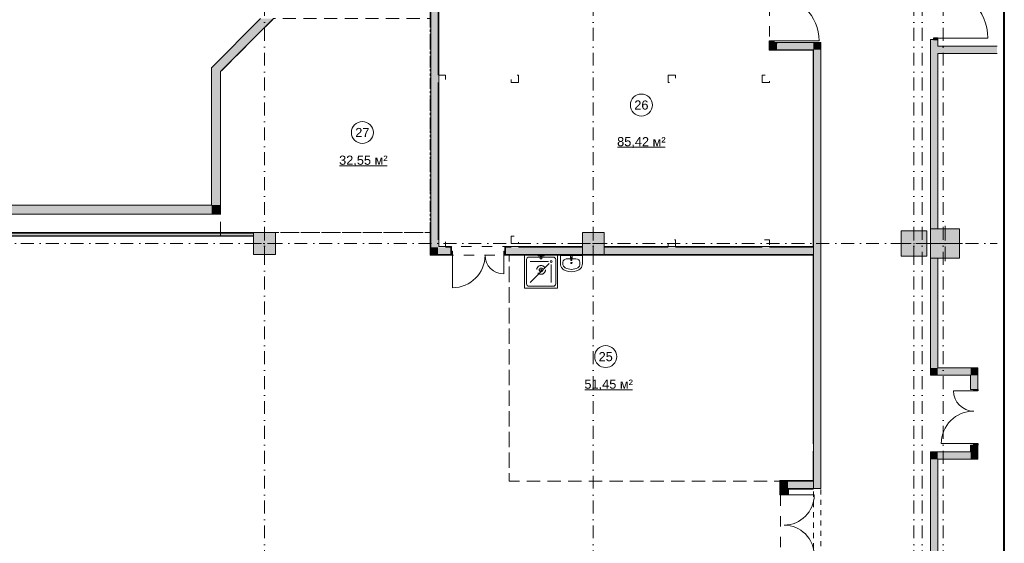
# Model space of a CAD drawing. Header units: millimetres. Extents: x 0 to 1184, y 0 to 836.
# Tile 64 of 66: x 915 to 1184, y 548 to 691. Entities that reach past the tile are written whole.
import ezdxf
from ezdxf.xclip import XClip

# ---------------------------------------------------------------- set-up
doc = ezdxf.new("R2010")
doc.units = ezdxf.units.MM
doc.header["$MEASUREMENT"] = 0
doc.header["$XCLIPFRAME"] = 0
for name, pattern in [('короткая штриховая', [2.822222, 1.411111, -1.411111]), ('Невидимая', [3.912222, 2.822222, -1.09]), ('Штриховая', [5.644444, 2.822222, -2.822222]), ('Штрихпунктирная', [6.702778, 3.527778, -1.763889, 0, -1.411111])]:
    doc.linetypes.add(name, pattern=pattern)
for name, color, linetype in [('Интерьер - Оборудование', 7, 'Continuous'), ('Интерьер - Сантехника', 7, 'Continuous'), ('Конструктив - ГКЛ', 7, 'Continuous'), ('Конструктив - Колонны', 7, 'Continuous'), ('Конструктив - стены бассейнов жб нов', 7, 'Continuous'), ('Конструктив - Стены Блок 200 нов', 7, 'Continuous'), ('Конструктив - Стены Внутр сущ.', 7, 'Continuous'), ('Элемент Модели - Зона', 7, 'Continuous'), ('Элемент Модели - Оси', 7, 'Continuous')]:
    doc.layers.add(name, color=color, linetype=linetype)
doc.styles.add('СГЕНЕРИР_СТИЛЬ_3', font='txt')

# ---------------------------------------------------------------- blocks, each defined once
blk = doc.blocks.new('Чертеж_4_4', base_point=(-278.48, 89.56))
at = {"layer": 'Конструктив - ГКЛ', "linetype": 'Continuous', "lineweight": 0, "true_color": 0x000000}
for points in [[(1119.65, 682.56), (1119.77, 682.56), (1119.77, 684.56), (1119.65, 684.56)], [(1119.77, 682.56), (1119.65, 682.56), (1119.65, 682.44)], [(1119.77, 682.56), (1119.65, 682.44), (1119.77, 682.44)], [(1119.77, 682.44), (1131.65, 682.44), (1131.65, 682.56), (1119.77, 682.56)], [(1131.65, 682.44), (1131.77, 682.56), (1131.65, 682.56)], [(1131.65, 682.44), (1131.77, 682.44), (1131.77, 682.56)], [(1131.65, 682.44), (1131.65, 628.81), (1131.77, 628.81), (1131.77, 682.44)], [(1131.65, 628.76), (1131.65, 628.56), (1131.77, 628.56), (1131.77, 628.76)], [(1131.65, 626.56), (1131.65, 626.36), (1131.77, 626.36), (1131.77, 626.56)], [(1131.65, 626.31), (1131.65, 574.76), (1131.77, 574.76), (1131.77, 626.31)], [(1131.77, 564.56), (1131.77, 572.76), (1131.65, 572.76), (1131.65, 564.56)]]:
    blk.add_hatch(color=18, dxfattribs=at).paths.add_polyline_path(points)
at = {"layer": 'Конструктив - Колонны', "linetype": 'Continuous', "lineweight": 0, "true_color": 0x000000}
for points in [[(1163.77, 625.56), (1171.77, 625.56), (1171.77, 633.56), (1163.77, 633.56)], [(978.52, 626.56), (984.52, 626.56), (984.52, 632.56), (978.52, 632.56)], [(1068.52, 626.56), (1074.52, 626.56), (1074.52, 632.56), (1068.52, 632.56)], [(1155.77, 626.06), (1162.77, 626.06), (1162.77, 633.06), (1155.77, 633.06)]]:
    blk.add_hatch(color=18, dxfattribs=at).paths.add_polyline_path(points)
at = {"layer": 'Конструктив - стены бассейнов жб нов', "linetype": 'Continuous', "lineweight": 0, "true_color": 0x000000}
for points in [[(980.47, 691.06), (969.52, 680.11), (969.52, 676.58), (984.01, 691.06)], [(967.02, 677.61), (969.52, 676.58), (969.52, 680.11)], [(967.02, 674.08), (969.52, 676.58), (967.02, 677.61)], [(967.02, 674.08), (967.02, 640.06), (969.52, 640.06), (969.52, 676.58)], [(967.02, 640.06), (629.52, 640.06), (629.52, 637.56), (967.02, 637.56)], [(967.02, 640.06), (969.52, 637.56), (969.52, 640.06)], [(967.02, 637.56), (969.52, 637.56), (967.02, 640.06)], [(978.47, 632.56), (894.52, 632.56), (894.53, 632.44), (978.47, 632.44)], [(894.57, 631.69), (978.47, 631.69), (978.47, 632.44), (894.53, 632.44)], [(894.57, 631.56), (978.47, 631.56), (978.47, 631.69), (894.57, 631.69)]]:
    blk.add_hatch(color=18, dxfattribs=at).paths.add_polyline_path(points)
at = {"layer": 'Конструктив - Стены Блок 200 нов', "linetype": 'Continuous', "lineweight": 0, "true_color": 0x000000}
for points in [[(1027.02, 626.56), (1027.02, 806.94), (1026.82, 806.94), (1026.82, 626.56)], [(1029.02, 628.56), (1029.02, 716.56), (1027.02, 716.56), (1027.02, 628.56)], [(1029.22, 716.36), (1029.02, 716.36), (1029.02, 675.56), (1029.22, 675.56)], [(1029.1, 675.48), (1029.1, 673.64), (1029.22, 673.64), (1029.22, 675.48)], [(1029.02, 630.56), (1029.22, 630.56), (1029.22, 673.56), (1029.02, 673.56)], [(1027.02, 628.56), (1027.02, 626.56), (1029.02, 628.56)], [(1029.02, 628.56), (1027.02, 626.56), (1029.02, 626.56)], [(1029.02, 626.56), (1032.52, 626.56), (1032.52, 627.51), (1032.52, 628.56), (1029.02, 628.56)], [(1029.22, 630.48), (1029.1, 630.48), (1029.1, 628.76), (1029.22, 628.76)], [(1029.1, 628.64), (1029.22, 628.76), (1029.1, 628.76)], [(1029.22, 628.76), (1029.1, 628.64), (1029.22, 628.64)], [(1029.22, 628.64), (1030.94, 628.64), (1030.94, 628.76), (1029.22, 628.76)], [(1031.02, 628.56), (1032.52, 628.56), (1032.52, 628.76), (1031.02, 628.76)], [(1032.52, 628.76), (1032.52, 628.56), (1032.52, 627.51), (1032.72, 627.51), (1032.72, 628.76)], [(1047.32, 628.76), (1047.32, 627.51), (1047.52, 627.51), (1047.52, 628.56), (1047.52, 628.76)], [(1047.52, 628.76), (1047.52, 628.56), (1049.02, 628.56), (1049.02, 628.76)], [(1047.52, 627.51), (1047.52, 626.56), (1068.52, 626.56), (1068.52, 628.56), (1047.52, 628.56)], [(1050.94, 628.76), (1049.1, 628.76), (1049.1, 628.64), (1050.94, 628.64)], [(1051.02, 628.56), (1068.52, 628.56), (1068.52, 628.76), (1051.02, 628.76)], [(1074.52, 628.56), (1092.02, 628.56), (1092.02, 628.76), (1074.52, 628.76)], [(1131.65, 628.56), (1074.52, 628.56), (1074.52, 626.56), (1131.65, 626.56)], [(1093.94, 628.76), (1092.1, 628.76), (1092.1, 628.64), (1093.94, 628.64)], [(1094.02, 628.56), (1117.77, 628.56), (1117.77, 628.76), (1094.02, 628.76)], [(1119.69, 628.76), (1117.85, 628.76), (1117.85, 628.64), (1119.69, 628.64)], [(1119.77, 628.56), (1131.65, 628.56), (1131.65, 628.76), (1119.77, 628.76)], [(1131.65, 628.56), (1131.65, 626.56), (1131.77, 626.56), (1131.77, 628.56)], [(1026.82, 626.56), (1026.82, 626.36), (1027.02, 626.56)], [(1026.82, 626.36), (1027.02, 626.36), (1027.02, 626.56)], [(1027.02, 626.36), (1032.52, 626.36), (1032.52, 626.56), (1027.02, 626.56)], [(1032.52, 626.36), (1033.02, 626.36), (1033.02, 627.51), (1032.52, 627.51)], [(1047.52, 627.51), (1047.02, 627.51), (1047.02, 626.36), (1047.52, 626.36)], [(1131.65, 626.56), (1047.52, 626.56), (1047.52, 626.36), (1131.65, 626.36)], [(1122.77, 564.76), (1122.57, 564.76), (1122.77, 564.56)], [(1122.77, 564.56), (1122.57, 564.76), (1122.57, 564.56)], [(1122.77, 564.56), (1122.57, 564.56), (1122.57, 561.21), (1122.77, 561.21)], [(1122.77, 564.56), (1131.65, 564.56), (1131.65, 564.76), (1122.77, 564.76)], [(1124.77, 564.56), (1122.77, 564.56), (1124.77, 562.56)], [(1124.77, 562.56), (1122.77, 564.56), (1122.77, 562.56)], [(1124.77, 562.56), (1131.65, 562.56), (1131.65, 564.56), (1124.77, 564.56)], [(1131.65, 564.56), (1131.65, 562.56), (1131.77, 562.56), (1131.77, 564.56)], [(1131.72, 564.56), (1131.72, 562.56), (1131.77, 562.56), (1131.77, 564.56)], [(1123.72, 561.21), (1122.57, 561.21), (1122.57, 560.81), (1123.72, 560.81)], [(1122.77, 561.21), (1123.72, 561.21), (1124.77, 561.21), (1124.77, 562.56), (1122.77, 562.56)], [(1124.97, 561.01), (1124.97, 561.21), (1124.77, 561.21), (1123.72, 561.21), (1123.72, 561.01)], [(1124.97, 562.56), (1124.77, 562.56), (1124.97, 562.36)], [(1124.97, 562.36), (1124.77, 562.56), (1124.77, 562.36)], [(1124.77, 562.36), (1124.77, 561.21), (1124.97, 561.21), (1124.97, 562.36)], [(1124.97, 562.36), (1131.65, 562.36), (1131.65, 562.56), (1124.97, 562.56)]]:
    blk.add_hatch(color=18, dxfattribs=at).paths.add_polyline_path(points)
at = {"layer": 'Конструктив - Стены Внутр сущ.', "linetype": 'Continuous', "lineweight": 0, "true_color": 0x000000}
for points in [[(1119.77, 684.56), (1120.92, 684.56), (1120.92, 684.96), (1119.77, 684.96)], [(1121.77, 684.56), (1119.77, 684.56), (1119.77, 682.56)], [(1121.77, 684.56), (1119.77, 682.56), (1121.77, 682.56)], [(1131.77, 684.56), (1121.77, 684.56), (1121.77, 682.56), (1131.77, 682.56)], [(1131.77, 682.56), (1133.77, 682.56), (1133.77, 684.56)], [(1131.77, 684.56), (1131.77, 682.56), (1133.77, 684.56)], [(1163.77, 633.56), (1165.77, 633.56), (1165.77, 685.36), (1163.77, 685.36)], [(1165.77, 685.36), (1165.77, 685.76), (1164.62, 685.76), (1164.62, 685.36)], [(1131.77, 682.56), (1131.77, 562.56), (1133.77, 562.56), (1133.77, 682.56)], [(1165.77, 683.56), (1165.77, 681.56), (1182.02, 681.56), (1182.02, 683.56)], [(1163.77, 595.56), (1165.77, 595.56), (1165.77, 625.56), (1163.77, 625.56)], [(1165.77, 595.56), (1163.77, 593.56), (1165.77, 593.56)], [(1165.77, 595.56), (1163.77, 595.56), (1163.77, 593.56)], [(1165.77, 593.56), (1174.77, 593.56), (1174.77, 595.56), (1165.77, 595.56)], [(1174.77, 593.56), (1176.77, 595.56), (1174.77, 595.56)], [(1174.77, 593.56), (1176.77, 593.56), (1176.77, 595.56)], [(1174.77, 593.56), (1174.77, 589.66), (1176.77, 589.66), (1176.77, 593.56)], [(1176.77, 589.66), (1175.62, 589.66), (1175.62, 589.26), (1176.77, 589.26)], [(1174.77, 572.56), (1176.77, 572.56), (1176.77, 574.46), (1174.77, 574.46)], [(1175.62, 574.46), (1176.77, 574.46), (1176.77, 574.86), (1175.62, 574.86)], [(1163.77, 570.56), (1165.77, 570.56), (1163.77, 572.56)], [(1163.77, 572.56), (1165.77, 570.56), (1165.77, 572.56)], [(1174.77, 572.56), (1165.77, 572.56), (1165.77, 570.56), (1174.77, 570.56)], [(1174.77, 570.56), (1176.77, 570.56), (1174.77, 572.56)], [(1174.77, 572.56), (1176.77, 570.56), (1176.77, 572.56)], [(1163.77, 570.56), (1163.77, 543.56), (1165.77, 543.56), (1165.77, 570.56)]]:
    blk.add_hatch(color=18, dxfattribs=at).paths.add_polyline_path(points)
at = {"layer": 'Интерьер - Оборудование', "color": 7, "linetype": 'Continuous', "lineweight": 15}
for p, q in [((1065.35, 625.68), (1065.35, 625.83)), ((1065.35, 625.83), (1065.62, 625.83)), ((1065.62, 625.83), (1065.62, 625.68))]:
    blk.add_line(p, q, dxfattribs=at)
at = {"layer": 'Интерьер - Оборудование', "color": 7, "linetype": 'Continuous', "lineweight": 15, "flags": 128}
blk.add_lwpolyline([(1065.24, 626.07), (1065.28, 625.66, 0.12102), (1065.31, 625.56), (1065.37, 625.03, 0.882566), (1065.6, 625.03), (1065.66, 625.56, 0.12102), (1065.7, 625.66), (1065.74, 626.07, 1)], format="xyb", close=True, dxfattribs=at)
at = {"layer": 'Интерьер - Оборудование', "color": 7, "linetype": 'Continuous', "lineweight": 15}
for centre, radius, start, end in [((1065.49, 625.67), 0.211, 212.771, 327.229), ((1065.49, 625.68), 0.136, 180, 0)]:
    blk.add_arc(centre, radius, start, end, dxfattribs=at)
at = {"layer": 'Интерьер - Сантехника', "color": 7, "linetype": 'Continuous', "lineweight": 15}
for p, q in [((1053.92, 625.86), (1060.52, 625.86)), ((1057.42, 626.21), (1057.02, 626.21)), ((1057.42, 625.91), (1057.02, 625.91)), ((1064.33, 625.39), (1066.71, 625.39)), ((1053.22, 618.56), (1053.22, 625.16)), ((1059.22, 624.61), (1054.22, 624.61)), ((1059.44, 624.08), (1054.22, 618.86)), ((1059.97, 623.86), (1059.97, 618.86)), ((1061.22, 625.16), (1061.22, 618.56)), ((1063.17, 624.48), (1063.17, 624.02)), ((1067.87, 624.48), (1067.87, 624.02)), ((1060.52, 617.86), (1053.92, 617.86))]:
    blk.add_line(p, q, dxfattribs=at)
at = {"layer": 'Интерьер - Сантехника', "color": 7, "linetype": 'Continuous', "lineweight": 15, "flags": 128}
for points in [[(1061.72, 626.36), (1061.72, 617.36), (1052.72, 617.36), (1052.72, 626.36)], [(1058.05, 626.36), (1058.05, 626.21), (1057.42, 626.21), (1057.42, 625.91), (1057.44, 625.91), (1057.44, 625.36), (1057, 625.36), (1057, 625.91), (1057.02, 625.91), (1057.02, 626.21), (1056.39, 626.21), (1056.39, 626.36)], [(1068.52, 626.31), (1068.52, 624.02), (1068.49, 623.69), (1068.41, 623.36), (1068.27, 623.05), (1068.08, 622.78), (1067.84, 622.55), (1067.57, 622.36), (1066.92, 622.06), (1066.23, 621.88), (1065.52, 621.81), (1064.81, 621.88), (1064.12, 622.06), (1063.47, 622.36), (1063.2, 622.55), (1062.97, 622.78), (1062.78, 623.05), (1062.64, 623.36), (1062.55, 623.69), (1062.52, 624.02), (1062.52, 626.31)]]:
    blk.add_lwpolyline(points, close=True, dxfattribs=at)
at = {"layer": 'Интерьер - Сантехника', "color": 7, "linetype": 'Невидимая', "lineweight": 15}
for radius in [1.2, 0.5, 0.12]:
    blk.add_circle((1057.22, 622.36), radius, dxfattribs=at)
at = {"layer": 'Интерьер - Сантехника', "color": 7, "linetype": 'Continuous', "lineweight": 15}
for centre, radius in [((1059.97, 624.61), 0.25), ((1065.52, 624.24), 0.175)]:
    blk.add_circle(centre, radius, dxfattribs=at)
for centre, start, end in [((1053.92, 625.16), 90, 180), ((1060.52, 625.16), 0, 90), ((1053.92, 618.56), 180, 270), ((1060.52, 618.56), 270, 0)]:
    blk.add_arc(centre, 0.7, start, end, dxfattribs=at)
for centre, major_axis, ratio, start_param, end_param in [((1064.33, 624.48), (1.16, 0), 0.783646, 1.570796, 3.141593), ((1066.71, 624.48), (1.16, 0), 0.783646, 0, 1.570796), ((1064.33, 624.02), (0, 1.21), 0.956522, 1.570796, 2.644618), ((1065.52, 626.31), (0, 3.82), 0.956522, 2.644618, 3.638567), ((1066.71, 624.02), (0, 1.21), 0.956522, 3.638567, 4.712389)]:
    blk.add_ellipse(centre, major_axis=major_axis, ratio=ratio, start_param=start_param, end_param=end_param, dxfattribs=at)
at = {"layer": 'Конструктив - ГКЛ', "color": 251, "linetype": 'Continuous', "lineweight": 5, "true_color": 0x575757}
for p, q in [((1119.77, 684.56), (1119.65, 684.56)), ((1119.77, 684.56), (1119.65, 684.56)), ((1131.65, 574.76), (1131.77, 574.76)), ((1131.77, 572.76), (1131.65, 572.76)), ((1131.77, 562.56), (1131.65, 562.56)), ((1131.77, 562.56), (1131.65, 562.56))]:
    blk.add_line(p, q, dxfattribs=at)
at = {"layer": 'Конструктив - ГКЛ', "color": 251, "linetype": 'Continuous', "lineweight": 20, "true_color": 0x575757}
for p, q in [((1131.77, 628.56), (1131.65, 628.56)), ((1131.77, 628.56), (1131.65, 628.56)), ((1131.77, 626.56), (1131.77, 628.56)), ((1131.65, 626.56), (1131.77, 626.56)), ((1131.65, 626.56), (1131.77, 626.56)), ((1131.77, 564.56), (1131.65, 564.56)), ((1131.77, 564.56), (1131.65, 564.56)), ((1131.77, 562.56), (1131.77, 564.56))]:
    blk.add_line(p, q, dxfattribs=at)
at = {"layer": 'Конструктив - ГКЛ', "color": 251, "linetype": 'Continuous', "lineweight": 20, "true_color": 0x575757, "flags": 128}
for points in [[(1119.65, 684.56), (1119.65, 682.56)], [(1119.77, 682.56), (1119.77, 684.56)], [(1119.65, 682.44), (1131.65, 682.44)], [(1131.65, 682.56), (1119.77, 682.56)], [(1131.65, 682.44), (1131.65, 628.81)], [(1131.77, 574.76), (1131.77, 682.56)], [(1131.65, 628.76), (1131.65, 628.56)], [(1131.65, 626.56), (1131.65, 626.36)], [(1131.65, 626.31), (1131.65, 574.76)], [(1131.65, 572.76), (1131.65, 564.56)], [(1131.77, 562.56), (1131.77, 572.76)]]:
    blk.add_lwpolyline(points, dxfattribs=at)
at = {"layer": 'Конструктив - ГКЛ', "color": 251, "linetype": 'Continuous', "lineweight": 5, "true_color": 0x575757, "flags": 128}
for points in [[(1119.65, 682.44), (1119.65, 682.56)], [(1131.77, 682.56), (1131.65, 682.56)]]:
    blk.add_lwpolyline(points, dxfattribs=at)
at = {"layer": 'Конструктив - Колонны', "color": 251, "linetype": 'Continuous', "lineweight": 5, "true_color": 0x575757}
for p, q in [((981.52, 630.36), (981.52, 633.36)), ((1071.52, 630.36), (1071.52, 633.36)), ((1159.27, 630.36), (1159.27, 633.86)), ((1167.77, 630.36), (1167.77, 634.36)), ((980.72, 629.56), (977.72, 629.56)), ((981.52, 628.76), (981.52, 625.76)), ((982.32, 629.56), (985.32, 629.56)), ((1070.72, 629.56), (1067.72, 629.56)), ((1071.52, 628.76), (1071.52, 625.76)), ((1072.32, 629.56), (1075.32, 629.56)), ((1158.47, 629.56), (1154.97, 629.56)), ((1159.27, 628.76), (1159.27, 625.26)), ((1160.07, 629.56), (1163.57, 629.56)), ((1166.97, 629.56), (1162.97, 629.56)), ((1167.77, 628.76), (1167.77, 624.76)), ((1168.57, 629.56), (1172.57, 629.56))]:
    blk.add_line(p, q, dxfattribs=at)
at = {"layer": 'Конструктив - Колонны', "color": 251, "linetype": 'Continuous', "lineweight": 15, "true_color": 0x575757, "flags": 128}
for points in [[(1163.77, 625.56), (1171.77, 625.56), (1171.77, 633.56), (1163.77, 633.56)], [(978.52, 626.56), (984.52, 626.56), (984.52, 632.56), (978.52, 632.56)], [(1068.52, 626.56), (1074.52, 626.56), (1074.52, 632.56), (1068.52, 632.56)], [(1155.77, 626.06), (1162.77, 626.06), (1162.77, 633.06), (1155.77, 633.06)]]:
    blk.add_lwpolyline(points, close=True, dxfattribs=at)
at = {"layer": 'Конструктив - Колонны', "color": 251, "linetype": 'Continuous', "lineweight": 5, "true_color": 0x575757}
for p in [(981.52, 629.56), (1071.52, 629.56), (1159.27, 629.56), (1167.77, 629.56)]:
    blk.add_point(p, dxfattribs=at)
at = {"layer": 'Конструктив - стены бассейнов жб нов', "color": 251, "linetype": 'Continuous', "lineweight": 20, "true_color": 0x575757}
for p, q in [((978.47, 632.44), (894.53, 632.44)), ((894.57, 631.69), (978.47, 631.69))]:
    blk.add_line(p, q, dxfattribs=at)
at = {"layer": 'Конструктив - стены бассейнов жб нов', "color": 251, "linetype": 'Continuous', "lineweight": 20, "true_color": 0x575757, "flags": 128}
for points in [[(980.47, 691.06), (967.02, 677.61)], [(969.52, 676.58), (984.01, 691.06)], [(967.02, 677.61), (967.02, 674.08)], [(969.52, 640.06), (969.52, 676.58)], [(967.02, 674.08), (967.02, 640.06)], [(967.02, 640.06), (629.52, 640.06)], [(969.52, 637.56), (969.52, 640.06)], [(629.52, 637.56), (969.52, 637.56)], [(978.47, 632.56), (894.52, 632.56)], [(894.57, 631.56), (978.47, 631.56)]]:
    blk.add_lwpolyline(points, dxfattribs=at)
at = {"layer": 'Конструктив - Стены Блок 200 нов', "color": 251, "linetype": 'Continuous', "lineweight": 20, "true_color": 0x575757}
for p, q in [((1027.02, 716.56), (1027.02, 628.56)), ((1029.02, 675.56), (1029.02, 716.56)), ((1029.02, 630.56), (1029.02, 673.56)), ((1027.02, 628.56), (1027.02, 626.56)), ((1027.02, 628.56), (1027.02, 626.56)), ((1032.52, 628.56), (1031.02, 628.56)), ((1032.52, 628.76), (1032.72, 628.76)), ((1032.52, 628.76), (1032.72, 628.76)), ((1032.52, 628.56), (1032.52, 627.51)), ((1032.72, 627.51), (1032.72, 628.76)), ((1032.72, 627.51), (1032.72, 628.76)), ((1047.32, 627.51), (1047.32, 628.76)), ((1047.52, 628.76), (1047.32, 628.76)), ((1047.52, 628.76), (1047.32, 628.76)), ((1047.32, 627.51), (1047.32, 628.76)), ((1049.02, 628.56), (1047.52, 628.56)), ((1047.52, 628.56), (1047.52, 627.51)), ((1068.52, 628.56), (1051.02, 628.56)), ((1092.02, 628.56), (1074.52, 628.56)), ((1117.77, 628.56), (1094.02, 628.56)), ((1131.65, 628.56), (1119.77, 628.56)), ((1027.02, 626.56), (1029.02, 626.56)), ((1029.02, 626.56), (1032.52, 626.56)), ((1032.52, 627.51), (1032.72, 627.51)), ((1032.52, 626.56), (1032.52, 627.51)), ((1032.52, 626.56), (1032.52, 627.51)), ((1032.52, 626.56), (1032.52, 627.51)), ((1032.52, 626.36), (1032.52, 626.56)), ((1032.52, 626.36), (1032.52, 626.56)), ((1032.52, 626.36), (1032.52, 626.56)), ((1047.52, 627.51), (1047.32, 627.51)), ((1047.52, 626.56), (1047.52, 627.51)), ((1047.52, 626.56), (1047.52, 627.51)), ((1047.52, 626.56), (1047.52, 627.51)), ((1047.52, 626.56), (1068.52, 626.56)), ((1047.52, 626.36), (1047.52, 626.56)), ((1047.52, 626.36), (1047.52, 626.56)), ((1047.52, 626.36), (1047.52, 626.56)), ((1074.52, 626.56), (1131.65, 626.56)), ((1124.77, 564.56), (1122.77, 564.56)), ((1122.77, 564.56), (1122.77, 562.56)), ((1124.77, 564.56), (1122.77, 564.56)), ((1131.65, 564.56), (1124.77, 564.56)), ((1122.57, 561.21), (1122.77, 561.21)), ((1122.77, 562.56), (1122.77, 561.21)), ((1122.77, 561.21), (1123.72, 561.21)), ((1123.72, 561.21), (1123.72, 561.01)), ((1124.77, 561.21), (1123.72, 561.21)), ((1123.72, 561.01), (1124.97, 561.01)), ((1124.97, 562.56), (1124.77, 562.56)), ((1124.77, 561.21), (1124.77, 562.56)), ((1124.97, 562.56), (1124.77, 562.56)), ((1124.97, 562.56), (1131.65, 562.56)), ((1124.97, 561.21), (1124.97, 561.01))]:
    blk.add_line(p, q, dxfattribs=at)
at = {"layer": 'Конструктив - Стены Блок 200 нов', "color": 251, "linetype": 'Continuous', "lineweight": 5, "true_color": 0x575757}
for p, q in [((1033.02, 627.51), (1032.52, 627.51)), ((1032.52, 627.51), (1032.52, 626.36)), ((1032.52, 626.36), (1033.02, 626.36)), ((1033.02, 626.36), (1033.02, 627.51)), ((1033.02, 626.36), (1033.02, 617.48)), ((1047.52, 627.51), (1047.02, 627.51)), ((1047.02, 627.51), (1047.02, 626.36)), ((1047.02, 626.36), (1047.52, 626.36)), ((1047.02, 626.36), (1047.02, 621.24)), ((1047.52, 626.36), (1047.52, 627.51)), ((1122.57, 560.81), (1122.57, 561.21)), ((1122.57, 561.21), (1123.72, 561.21)), ((1122.57, 561.21), (1122.77, 561.21)), ((1122.57, 561.21), (1122.77, 561.21)), ((1123.72, 560.81), (1122.57, 560.81)), ((1122.77, 561.21), (1123.72, 561.21)), ((1122.77, 561.21), (1123.72, 561.21)), ((1123.72, 561.21), (1123.72, 560.81)), ((1123.72, 561.01), (1124.97, 561.01)), ((1123.72, 560.81), (1131.97, 560.81)), ((1124.97, 561.21), (1124.97, 561.01))]:
    blk.add_line(p, q, dxfattribs=at)
at = {"layer": 'Конструктив - Стены Блок 200 нов', "color": 251, "linetype": 'Continuous', "lineweight": 20, "true_color": 0x575757, "flags": 128}
for points in [[(1029.22, 675.56), (1029.22, 716.36)], [(1026.82, 690.46), (1026.82, 689.86)], [(1026.82, 689.26), (1026.82, 688.66)], [(1026.82, 688.06), (1026.82, 687.46)], [(1026.82, 686.86), (1026.82, 686.26)], [(1026.82, 685.66), (1026.82, 685.06)], [(1026.82, 684.46), (1026.82, 683.86)], [(1026.82, 683.26), (1026.82, 682.66)], [(1026.82, 682.06), (1026.82, 681.46)], [(1026.82, 680.86), (1026.82, 680.26)], [(1026.82, 679.66), (1026.82, 679.06)], [(1026.82, 678.46), (1026.82, 677.86)], [(1026.82, 677.26), (1026.82, 676.66)], [(1026.82, 676.06), (1026.82, 675.46)], [(1026.82, 674.86), (1026.82, 674.26)], [(1029.22, 673.64), (1029.22, 675.48)], [(1026.82, 673.66), (1026.82, 673.06)], [(1026.82, 672.46), (1026.82, 671.86)], [(1026.82, 671.26), (1026.82, 670.66)], [(1029.22, 630.56), (1029.22, 673.56)], [(1026.82, 670.06), (1026.82, 669.46)], [(1026.82, 668.86), (1026.82, 668.26)], [(1026.82, 667.66), (1026.82, 667.06)], [(1026.82, 666.46), (1026.82, 665.86)], [(1026.82, 665.26), (1026.82, 664.66)], [(1026.82, 664.06), (1026.82, 663.46)], [(1026.82, 662.86), (1026.82, 662.26)], [(1026.82, 661.66), (1026.82, 661.06)], [(1026.82, 660.46), (1026.82, 659.86)], [(1026.82, 659.26), (1026.82, 658.66)], [(1026.82, 658.06), (1026.82, 657.46)], [(1026.82, 656.86), (1026.82, 656.26)], [(1026.82, 655.66), (1026.82, 655.06)], [(1026.82, 654.46), (1026.82, 653.86)], [(1026.82, 653.26), (1026.82, 652.66)], [(1026.82, 652.06), (1026.82, 651.46)], [(1026.82, 650.86), (1026.82, 650.26)], [(1026.82, 649.66), (1026.82, 649.06)], [(1026.82, 648.46), (1026.82, 647.86)], [(1026.82, 647.26), (1026.82, 646.66)], [(1026.82, 646.06), (1026.82, 645.46)], [(1026.82, 644.86), (1026.82, 644.26)], [(1026.82, 643.66), (1026.82, 643.06)], [(1026.82, 642.46), (1026.82, 641.86)], [(1026.82, 641.26), (1026.82, 640.66)], [(1026.82, 640.06), (1026.82, 639.46)], [(1026.82, 638.86), (1026.82, 638.26)], [(1026.82, 637.66), (1026.82, 637.06)], [(1026.82, 636.46), (1026.82, 635.86)], [(1026.82, 635.26), (1026.82, 634.66)], [(1026.82, 634.06), (1026.82, 633.46)], [(1026.82, 632.86), (1026.82, 626.56)], [(1029.22, 628.76), (1029.22, 630.48)], [(1030.94, 628.76), (1029.22, 628.76)], [(1032.52, 628.76), (1031.02, 628.76)], [(1049.02, 628.76), (1047.52, 628.76)], [(1050.94, 628.76), (1049.1, 628.76)], [(1068.52, 628.76), (1051.02, 628.76)], [(1092.02, 628.76), (1074.52, 628.76)], [(1093.94, 628.76), (1092.1, 628.76)], [(1117.77, 628.76), (1094.02, 628.76)], [(1119.69, 628.76), (1117.85, 628.76)], [(1131.65, 628.76), (1119.77, 628.76)], [(1131.65, 628.56), (1131.65, 628.76)], [(1026.82, 626.36), (1026.82, 626.56)], [(1026.82, 626.36), (1032.52, 626.36)], [(1047.52, 626.36), (1131.65, 626.36)], [(1131.65, 626.36), (1131.65, 626.56)], [(1122.57, 564.76), (1122.77, 564.76)], [(1122.57, 564.76), (1122.57, 561.21)], [(1131.65, 564.76), (1122.77, 564.76)], [(1131.65, 564.76), (1131.65, 564.56)], [(1124.97, 561.21), (1124.97, 562.36)], [(1124.97, 562.36), (1131.65, 562.36)], [(1131.65, 562.56), (1131.65, 562.36)]]:
    blk.add_lwpolyline(points, dxfattribs=at)
at = {"layer": 'Конструктив - Стены Блок 200 нов', "color": 251, "linetype": 'Continuous', "lineweight": 5, "true_color": 0x575757}
for centre, radius, start, end in [((1033.02, 626.36), 8.88, 270, 0), ((1047.02, 626.36), 5.12, 180, 270), ((1123.72, 560.81), 8.25, 270, 0), ((1123.72, 544.31), 8.25, 0, 90)]:
    blk.add_arc(centre, radius, start, end, dxfattribs=at)
at = {"layer": 'Конструктив - Стены Внутр сущ.', "color": 251, "linetype": 'Continuous', "lineweight": 30, "true_color": 0x575757}
for p, q in [((1119.77, 684.56), (1119.77, 684.96)), ((1119.77, 684.96), (1120.92, 684.96)), ((1120.92, 684.56), (1119.77, 684.56)), ((1120.92, 684.96), (1120.92, 684.56)), ((1165.77, 685.76), (1164.62, 685.76)), ((1164.62, 685.76), (1164.62, 685.36)), ((1164.62, 685.36), (1165.77, 685.36)), ((1165.77, 685.36), (1165.77, 685.76)), ((1175.62, 589.26), (1175.62, 589.66)), ((1175.62, 589.66), (1176.77, 589.66)), ((1176.77, 589.26), (1175.62, 589.26)), ((1176.77, 589.66), (1176.77, 589.26)), ((1175.62, 574.46), (1175.62, 574.86)), ((1175.62, 574.86), (1176.77, 574.86)), ((1176.77, 574.46), (1175.62, 574.46)), ((1176.77, 574.86), (1176.77, 574.46))]:
    blk.add_line(p, q, dxfattribs=at)
at = {"layer": 'Конструктив - Стены Внутр сущ.', "color": 251, "linetype": 'Continuous', "lineweight": 20, "true_color": 0x575757}
for p, q in [((1119.77, 684.56), (1119.77, 684.19)), ((1119.77, 684.56), (1120.92, 684.56)), ((1119.77, 684.56), (1120.92, 684.56)), ((1119.77, 684.56), (1120.92, 684.56)), ((1119.77, 684.56), (1119.77, 684.19)), ((1119.77, 684.56), (1119.77, 684.19)), ((1120.92, 684.56), (1121.77, 684.56)), ((1120.92, 684.56), (1121.77, 684.56)), ((1120.92, 684.56), (1121.77, 684.56)), ((1121.77, 684.56), (1121.77, 684.19)), ((1121.77, 684.56), (1121.77, 684.19)), ((1121.77, 684.56), (1121.77, 684.19)), ((1163.77, 685.36), (1163.77, 684.99)), ((1164.62, 685.36), (1163.77, 685.36)), ((1164.62, 685.36), (1163.77, 685.36)), ((1164.62, 685.36), (1163.77, 685.36)), ((1163.77, 685.36), (1163.77, 684.99)), ((1163.77, 685.36), (1163.77, 684.99)), ((1165.77, 685.36), (1164.62, 685.36)), ((1165.77, 685.36), (1164.62, 685.36)), ((1165.77, 685.36), (1164.62, 685.36)), ((1165.77, 685.36), (1165.77, 684.99)), ((1165.77, 685.36), (1165.77, 684.99)), ((1165.77, 685.36), (1165.77, 684.99)), ((1174.77, 589.66), (1174.77, 590.03)), ((1174.77, 589.66), (1174.77, 590.03)), ((1174.77, 589.66), (1174.77, 590.03)), ((1175.62, 589.66), (1174.77, 589.66)), ((1175.62, 589.66), (1174.77, 589.66)), ((1175.62, 589.66), (1174.77, 589.66)), ((1176.77, 589.66), (1175.62, 589.66)), ((1176.77, 589.66), (1175.62, 589.66)), ((1176.77, 589.66), (1175.62, 589.66)), ((1176.77, 589.66), (1176.77, 590.03)), ((1176.77, 589.66), (1176.77, 590.03)), ((1176.77, 589.66), (1176.77, 590.03)), ((1174.77, 574.46), (1174.77, 574.09)), ((1175.62, 574.46), (1174.77, 574.46)), ((1175.62, 574.46), (1174.77, 574.46)), ((1175.62, 574.46), (1174.77, 574.46)), ((1174.77, 574.46), (1174.77, 574.09)), ((1174.77, 574.46), (1174.77, 574.09)), ((1176.77, 574.46), (1175.62, 574.46)), ((1176.77, 574.46), (1175.62, 574.46)), ((1176.77, 574.46), (1175.62, 574.46)), ((1176.77, 574.46), (1176.77, 574.09)), ((1176.77, 574.46), (1176.77, 574.09)), ((1176.77, 574.46), (1176.77, 574.09)), ((1133.77, 562.56), (1131.77, 562.56)), ((1133.77, 562.56), (1131.77, 562.56))]:
    blk.add_line(p, q, dxfattribs=at)
at = {"layer": 'Конструктив - Стены Внутр сущ.', "color": 251, "linetype": 'Continuous', "lineweight": 15, "true_color": 0x575757}
for p, q in [((1120.92, 684.96), (1133.32, 684.96)), ((1165.77, 685.76), (1179.47, 685.76)), ((1175.62, 589.26), (1170.1, 589.26)), ((1175.62, 574.86), (1166.74, 574.86))]:
    blk.add_line(p, q, dxfattribs=at)
at = {"layer": 'Конструктив - Стены Внутр сущ.', "color": 251, "linetype": 'Continuous', "lineweight": 20, "true_color": 0x575757, "flags": 128}
for points in [[(1119.77, 684.56), (1119.77, 682.56)], [(1133.77, 684.56), (1121.77, 684.56)], [(1133.77, 684.56), (1133.77, 682.56)], [(1163.77, 685.36), (1163.77, 633.56)], [(1165.77, 683.56), (1165.77, 685.36)], [(1119.77, 682.56), (1131.77, 682.56)], [(1131.77, 682.56), (1131.77, 562.56)], [(1133.77, 562.56), (1133.77, 682.56)], [(1182.02, 683.56), (1165.77, 683.56)], [(1165.77, 633.56), (1165.77, 681.56)], [(1165.77, 681.56), (1182.02, 681.56)], [(1163.77, 625.56), (1163.77, 593.56)], [(1165.77, 595.56), (1165.77, 625.56)], [(1174.77, 595.56), (1165.77, 595.56)], [(1176.77, 595.56), (1174.77, 595.56)], [(1176.77, 589.66), (1176.77, 595.56)], [(1163.77, 593.56), (1165.77, 593.56)], [(1165.77, 593.56), (1174.77, 593.56)], [(1174.77, 593.56), (1174.77, 589.66)], [(1174.77, 574.46), (1174.77, 572.56)], [(1176.77, 570.56), (1176.77, 574.46)], [(1163.77, 572.56), (1163.77, 570.56)], [(1174.77, 572.56), (1163.77, 572.56)], [(1163.77, 570.56), (1163.77, 543.56)], [(1165.77, 570.56), (1174.77, 570.56)], [(1165.77, 543.56), (1165.77, 570.56)], [(1176.77, 570.56), (1174.77, 570.56)]]:
    blk.add_lwpolyline(points, dxfattribs=at)
at = {"layer": 'Конструктив - Стены Внутр сущ.', "color": 251, "linetype": 'Continuous', "lineweight": 5, "true_color": 0x575757}
for centre, radius, start, end in [((1165.77, 685.76), 13.7, 0, 90), ((1120.92, 684.96), 12.4, 0, 90), ((1175.62, 589.26), 5.52, 180, 270), ((1175.62, 574.86), 8.88, 90, 180)]:
    blk.add_arc(centre, radius, start, end, dxfattribs=at)
at = {"layer": 'Элемент Модели - Зона', "color": 7, "linetype": 'Continuous', "lineweight": 15}
for p, q in [((1078.17, 655.89), (1091.17, 655.89)), ((1002.08, 650.82), (1015.09, 650.82)), ((1069.21, 589.59), (1082.21, 589.59))]:
    blk.add_line(p, q, dxfattribs=at)
at = {"layer": 'Элемент Модели - Зона', "color": 7, "linetype": 'Штриховая', "lineweight": 15, "flags": 128}
for points in [[(680.52, 725.56), (680.52, 631.69), (969.52, 631.69), (969.52, 676.58), (984.01, 691.06), (1026.82, 691.06), (1026.82, 807.06), (680.52, 807.06)], [(83.02, 539.14), (82.62, 539.14), (82.62, 452.76), (140.32, 452.76), (140.32, 480.98), (172.95, 513.62), (173.09, 513.47), (173.09, 513.76), (354.52, 513.76), (354.52, 513.56), (495.52, 513.56), (495.52, 513.76), (862.33, 513.76), (894.69, 481.33), (894.72, 477.98), (894.72, 452.61), (895.12, 452.61), (895.12, 432.56), (892.72, 432.56), (892.72, 446.56), (888.52, 446.56), (888.52, 450.56), (804.52, 450.56), (804.52, 446.56), (798.52, 446.56), (798.52, 450.56), (714.72, 450.56), (714.72, 359.26), (798.52, 359.26), (798.52, 366.06), (804.52, 366.06), (804.52, 354.16), (845.32, 354.16), (845.32, 363.26), (846.52, 363.26), (846.52, 301.37), (892.72, 301.37), (892.72, 352.06), (888.02, 352.06), (888.02, 367.06), (892.72, 367.06), (892.72, 417.56), (895.12, 417.56), (895.12, 291.06), (892.72, 291.06), (892.72, 298.97), (714.72, 298.97), (714.72, 236.06), (892.72, 236.06), (892.72, 266.56), (888.52, 266.56), (888.52, 272.82), (892.72, 272.82), (892.72, 276.06), (895.12, 276.06), (895.12, 272.76), (930.02, 272.76), (930.02, 461.62), (923.91, 461.62), (923.91, 539.56), (978.52, 539.56), (978.52, 542.56), (984.52, 542.56), (984.52, 539.56), (1131.77, 539.56), (1131.77, 540.56), (1122.77, 540.56), (1122.77, 564.56), (1048.52, 564.56), (1048.52, 626.36), (1026.82, 626.36), (1026.82, 632.56), (1013.35, 632.56), (984.52, 632.56), (984.52, 626.56), (978.52, 626.56), (978.52, 631.69), (969.52, 631.69), (894.52, 631.69), (894.52, 626.56), (888.52, 626.56), (888.52, 631.69), (804.52, 631.69), (804.52, 626.56), (798.52, 626.56), (798.52, 631.69), (714.52, 631.69), (714.52, 626.56), (708.52, 626.56), (708.52, 631.69), (628.02, 631.69), (628.02, 626.56), (622.02, 626.56), (621.02, 626.56), (621.02, 575.89), (496.02, 575.89), (496.02, 627.56), (496.02, 706.46), (496.12, 706.46), (496.12, 768.06), (468.72, 768.06), (468.72, 686.86), (461.17, 686.86), (461.17, 631.68), (444.52, 631.68), (444.52, 626.56), (438.52, 626.56), (438.52, 631.68), (354.52, 631.68), (354.52, 626.56), (348.52, 626.56), (348.52, 631.68), (331.77, 631.68), (331.77, 554.56), (331.77, 539.56), (264.52, 539.56), (264.52, 536.56), (258.52, 536.56), (258.52, 539.56), (174.52, 539.56), (174.52, 536.56), (168.52, 536.56), (168.52, 539.56), (89.02, 539.56), (89.02, 536.56), (83.02, 536.56)], [(1123.77, 716.36), (1029.22, 716.36), (1029.22, 675.56), (1031.02, 675.56), (1031.02, 673.56), (1029.22, 673.56), (1029.22, 630.56), (1031.02, 630.56), (1031.02, 628.76), (1068.52, 628.76), (1068.52, 632.56), (1074.52, 632.56), (1074.52, 628.76), (1092.02, 628.76), (1092.02, 630.56), (1094.02, 630.56), (1094.02, 628.76), (1117.77, 628.76), (1117.77, 630.56), (1119.77, 630.56), (1119.77, 628.76), (1131.77, 628.76), (1131.77, 682.56), (1119.77, 682.56), (1119.77, 712.16), (1123.77, 712.16)], [(1026.82, 632.56), (1026.82, 691.06), (984.01, 691.06), (969.52, 676.58), (969.52, 631.69), (978.52, 631.69), (978.52, 632.56), (1013.35, 632.56)], [(1051.02, 673.56), (1049.02, 673.56), (1049.02, 675.56), (1051.02, 675.56)], [(1092.02, 675.56), (1094.02, 675.56), (1094.02, 673.56), (1092.02, 673.56)], [(1117.77, 673.56), (1117.77, 675.56), (1119.77, 675.56), (1119.77, 673.56)], [(1049.02, 629.56), (1049.02, 631.56), (1051.02, 631.56), (1051.02, 629.56)], [(1048.52, 564.56), (1131.77, 564.56), (1131.77, 574.76), (1131.77, 626.36), (1048.52, 626.36)]]:
    blk.add_lwpolyline(points, close=True, dxfattribs=at)
at = {"layer": 'Элемент Модели - Зона', "color": 7, "linetype": 'Continuous', "lineweight": 15, "flags": 128}
for points in [[(1087.67, 667.43, 1), (1081.67, 667.43, 1)], [(1011.31, 659.92, 1), (1005.31, 659.92, 1)], [(1077.91, 598.65, 1), (1071.91, 598.65, 1)]]:
    blk.add_lwpolyline(points, format="xyb", close=True, dxfattribs=at)
at = {"layer": 'Элемент Модели - Зона', "color": 7, "linetype": 'короткая штриховая', "lineweight": 15, "flags": 128}
blk.add_lwpolyline([(1133.77, 562.56), (1131.77, 562.56), (1131.77, 542.56), (1133.77, 542.56)], close=True, dxfattribs=at)
at = {"layer": 'Элемент Модели - Оси', "color": 7, "linetype": 'Штрихпунктирная', "lineweight": 15}
for p, q in [((981.52, 831.39), (981.52, 166.93)), ((1071.52, 831.39), (1071.52, 166.93)), ((1159.27, 831.39), (1159.27, 166.93)), ((1161.52, 831.39), (1161.52, 166.93)), ((1167.27, 831.39), (1167.27, 166.93)), ((71.32, 629.56), (1182.02, 629.56))]:
    blk.add_line(p, q, dxfattribs=at)
at = {"layer": 'Элемент Модели - Зона', "color": 7, "linetype": 'Continuous', "lineweight": 15, "char_height": 2.5, "attachment_point": 5, "style": 'СГЕНЕРИР_СТИЛЬ_3'}
for s, insert in [('\\A1;{\\pqc;\\fArial|b0|i0|c204|p38;26}', (1084.67, 667.41)), ('\\A1;{\\pqc;\\fArial|b0|i0|c204|p38;27}', (1008.31, 659.92)), ('\\A1;{\\pqc;\\fArial|b0|i0|c204|p38;85,42 м²}', (1084.67, 657.19)), ('\\A1;{\\pqc;\\fArial|b0|i0|c204|p38;32,55 м²}', (1008.58, 652.12)), ('\\A1;{\\pqc;\\fArial|b0|i0|c204|p38;25}', (1074.91, 598.62)), ('\\A1;{\\pqc;\\fArial|b0|i0|c204|p38;51,45 м²}', (1075.71, 590.88))]:
    blk.add_mtext(s, dxfattribs=dict(at, insert=insert))

msp = doc.modelspace()

# ---------------------------------------------------------------- linework, layer by layer
at = {"color": 7, "linetype": 'Continuous', "lineweight": 40}
msp.add_line((1184, 5), (1184, 836), dxfattribs=at)

# ---------------------------------------------------------------- block references
at = {"color": 161, "linetype": 'Continuous', "lineweight": 40, "true_color": 0x83aefe}
ref = msp.add_blockref('Чертеж_4_4', (-278.48, 89.56), dxfattribs=at)
XClip(ref).set_block_clipping_path([(71.3162990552, 166.9277917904), (1182.0208577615, 831.3911731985)])

doc.saveas('drawing.dxf')
